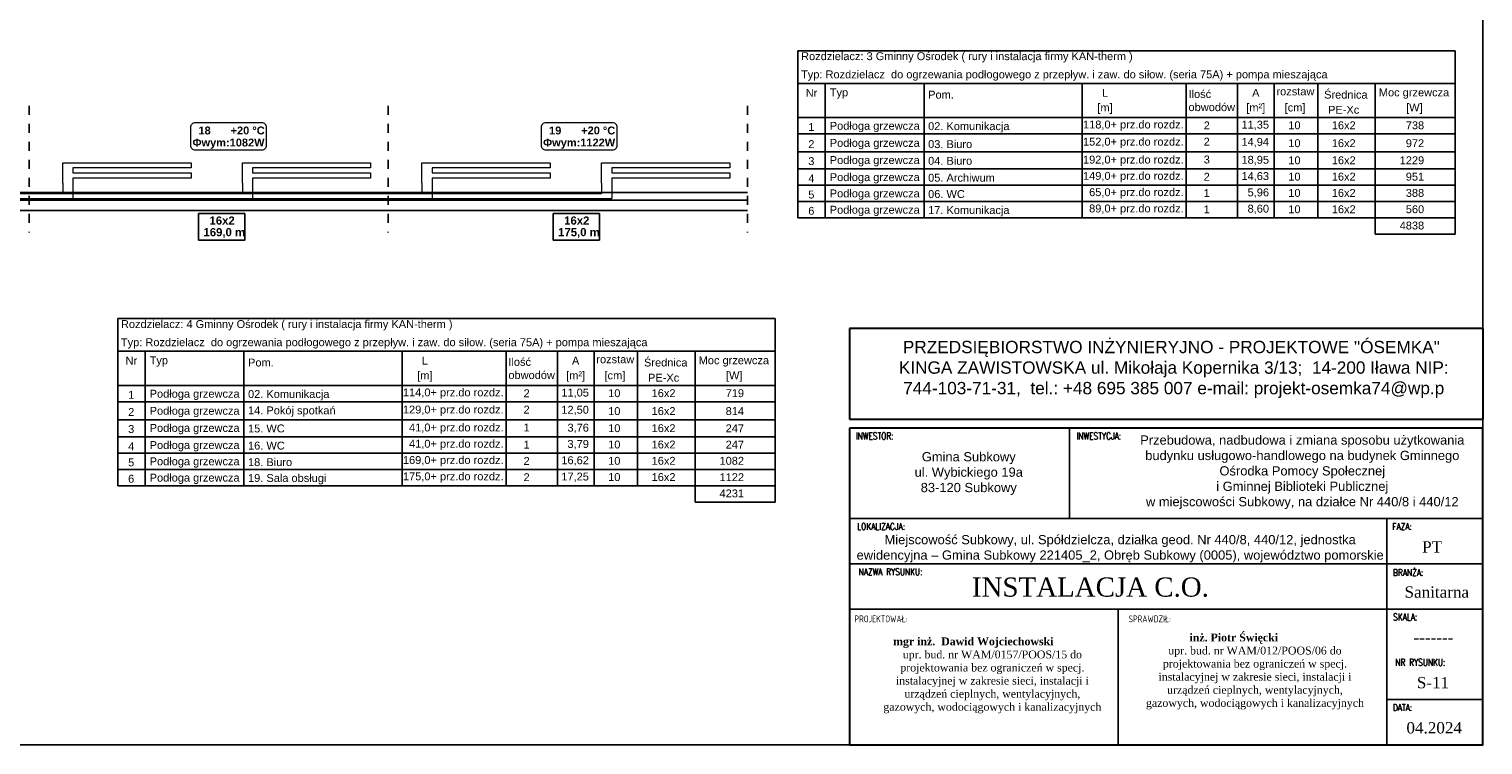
# Model space of a CAD drawing. Extents: x 280060 to 689961, y 120405 to 160329.
# Tile 79 of 85: x 676356 to 679189, y 149132 to 150527. Entities that reach past the tile are written whole.
import ezdxf
from ezdxf.lldxf.tags import DXFTag

# ---------------------------------------------------------------- set-up
doc = ezdxf.new("R2010")
doc.units = 0
doc.header["$MEASUREMENT"] = 0
doc.linetypes.add('3', pattern=[1, 0.5, -0.5])
for name, color, linetype, lineweight in [('KAM-pro Biała Zarys', 7, 'CONTINUOUS', 9), ('KAM-pro Opis Sanitarny', 7, 'CONTINUOUS', 18), ('KAM-pro opis Temperatury', 102, 'CONTINUOUS', 18)]:
    doc.layers.add(name, color=color, linetype=linetype, lineweight=lineweight)
doc.layers.add('KAM-pro Podłogówka Powrót', color=7, linetype='DASH', lineweight=9, true_color=0x008000)
doc.layers.add('KAM-pro Podłogówka Zasilanie', color=7, linetype='SOLID', lineweight=9, true_color=0xff8000)
doc.styles.add('GRUBA', font='times.ttf')
doc.styles.add('KomProjekt', font='arial.ttf')
doc.styles.add('Tabelka', font='times.ttf', dxfattribs={"width": 0.8})
tags = doc.linetypes.add('DASH', pattern=[15, 10, -5]).pattern_tags.tags
tags[6:7] = [DXFTag(74, 4), DXFTag(75, 0), DXFTag(340, '0'), DXFTag(46, 0.0), DXFTag(50, 0.0), DXFTag(44, 0.0), DXFTag(45, 0.0)]
tags[4:5] = [DXFTag(74, 4), DXFTag(75, 0), DXFTag(340, '0'), DXFTag(46, 0.0), DXFTag(50, 0.0), DXFTag(44, 0.0), DXFTag(45, 0.0)]
tags = doc.linetypes.add('SOLID', pattern=[10, 10, 0]).pattern_tags.tags
tags[6:7] = [DXFTag(74, 4), DXFTag(75, 0), DXFTag(340, '0'), DXFTag(46, 0.0), DXFTag(50, 0.0), DXFTag(44, 0.0), DXFTag(45, 0.0)]
tags[4:5] = [DXFTag(74, 4), DXFTag(75, 0), DXFTag(340, '0'), DXFTag(46, 0.0), DXFTag(50, 0.0), DXFTag(44, 0.0), DXFTag(45, 0.0)]

msp = doc.modelspace()

# ---------------------------------------------------------------- linework, layer by layer
at = {"layer": 'KAM-pro Biała Zarys', "linetype": '3', "lineweight": 25, "ltscale": 35}
for p, q in [((676355.6, 150377.1), (676355.6, 150130.3)), ((677055.6, 150377.1), (677055.6, 150130.3)), ((677755.6, 150377.1), (677755.6, 150130.3))]:
    msp.add_line(p, q, dxfattribs=at)
at = {"layer": 'KAM-pro Biała Zarys', "lineweight": 25}
for p, q in [((673604.7, 150208.5), (677755.6, 150208.5)), ((673604.7, 150193.5), (677755.6, 150193.5)), ((673604.7, 150173.5), (677755.6, 150173.5)), ((676685.9, 150115.5), (676685.9, 150167.2)), ((676685.9, 150167.2), (676775.9, 150167.2)), ((676775.9, 150167.2), (676775.9, 150115.5)), ((677377, 150115.5), (677377, 150167.2)), ((677377, 150167.2), (677466.9, 150167.2)), ((677466.9, 150167.2), (677466.9, 150115.5)), ((676685.9, 150115.5), (676775.9, 150115.5)), ((677377, 150115.5), (677466.9, 150115.5)), ((678382.8, 149749.6), (678382.8, 149573.2)), ((677954.2, 149573.2), (679188.6, 149573.2)), ((679001.4, 149132.4), (679001.4, 149573.2)), ((677954.2, 149485.1), (679188.6, 149485.1)), ((677954.2, 149396.9), (679001.4, 149396.9)), ((678477.8, 149396.9), (678477.8, 149132.4)), ((679001.4, 149396.9), (679188.6, 149396.9)), ((679001.4, 149220.6), (679188.6, 149220.6))]:
    msp.add_line(p, q, dxfattribs=at)
at = {"layer": 'KAM-pro Biała Zarys', "lineweight": 30}
for p, q in [((679188.6, 149943.6), (677954.2, 149943.6)), ((677954.2, 149943.6), (677954.2, 149767.2)), ((679188.6, 149943.6), (679188.6, 149767.2)), ((677954.2, 149767.2), (679188.6, 149767.2)), ((679188.6, 149749.6), (677954.2, 149749.6)), ((677954.2, 149749.6), (677954.2, 149132.4)), ((679188.6, 149132.4), (679188.6, 149749.6)), ((677954.2, 149132.4), (679188.6, 149132.4))]:
    msp.add_line(p, q, dxfattribs=at)
at = {"layer": 'KAM-pro Biała Zarys', "lineweight": 25}
msp.add_lwpolyline([(672888.6, 152102.4), (679188.6, 152102.4), (679188.6, 149132.4), (672888.6, 149132.4)], close=True, dxfattribs=at)
at = {"layer": 'KAM-pro Opis Sanitarny', "lineweight": 25}
for p, q in [((677853.7, 150484.6), (677853.7, 150159)), ((677853.7, 150484.6), (679134.5, 150484.6)), ((679134.5, 150484.6), (679134.5, 150127.2)), ((677853.7, 150420.9), (679134.5, 150420.9)), ((677853.7, 150254.2), (677853.7, 150420.9)), ((677907, 150420.9), (677907, 150159)), ((678099.7, 150420.9), (678099.7, 150159)), ((678408, 150420.9), (678408, 150159)), ((678610.6, 150420.9), (678610.6, 150159)), ((678710.5, 150420.9), (678710.5, 150159)), ((678781.9, 150420.9), (678781.9, 150159)), ((678866.7, 150420.9), (678866.7, 150159)), ((678978.9, 150420.9), (678978.9, 150127.2)), ((677853.7, 150354.2), (679134.5, 150354.2)), ((677853.7, 150322.5), (679134.5, 150322.5)), ((677853.7, 150287.6), (679134.5, 150287.6)), ((677853.7, 150254.2), (679134.5, 150254.2)), ((677853.7, 150222.5), (679134.5, 150222.5)), ((677853.7, 150190.7), (679134.5, 150190.7)), ((677853.7, 150159), (679134.5, 150159)), ((678978.9, 150127.2), (679134.5, 150127.2)), ((676528.4, 149962.9), (676528.4, 149637.2)), ((676528.4, 149962.9), (677809.2, 149962.9)), ((677809.2, 149962.9), (677809.2, 149605.5)), ((676528.4, 149899.1), (677809.2, 149899.1)), ((676528.4, 149732.4), (676528.4, 149899.1)), ((676581.7, 149899.1), (676581.7, 149637.2)), ((676774.4, 149899.1), (676774.4, 149637.2)), ((677082.7, 149899.1), (677082.7, 149637.2)), ((677285.3, 149899.1), (677285.3, 149637.2)), ((677385.2, 149899.1), (677385.2, 149637.2)), ((677456.6, 149899.1), (677456.6, 149637.2)), ((677541.4, 149899.1), (677541.4, 149637.2)), ((677653.6, 149899.1), (677653.6, 149605.5)), ((676528.4, 149832.4), (677809.2, 149832.4)), ((676528.4, 149800.7), (677809.2, 149800.7)), ((676528.4, 149765.8), (677809.2, 149765.8)), ((676528.4, 149732.4), (677809.2, 149732.4)), ((676528.4, 149700.7), (677809.2, 149700.7)), ((676528.4, 149668.9), (677809.2, 149668.9)), ((676528.4, 149637.2), (677809.2, 149637.2)), ((677653.6, 149605.5), (677809.2, 149605.5))]:
    msp.add_line(p, q, dxfattribs=at)
at = {"layer": 'KAM-pro opis Temperatury', "color": 3}
for points in [[(676679.2, 150291.2), (676809.5, 150291.2, 0.414214), (676818.3, 150300.1), (676818.3, 150335.4, 0.414214), (676809.5, 150344.2), (676679.2, 150344.2, 0.414214), (676670.3, 150335.4), (676670.3, 150300.1, 0.414214), (676679.2, 150291.2)], [(677362.3, 150291.2), (677492.7, 150291.2, 0.414214), (677501.5, 150300.1), (677501.5, 150335.4, 0.414214), (677492.7, 150344.2), (677362.3, 150344.2, 0.414214), (677353.5, 150335.4), (677353.5, 150300.1, 0.414214), (677362.3, 150291.2)]]:
    msp.add_lwpolyline(points, format="xyb", dxfattribs=at)
at = {"layer": 'KAM-pro Podłogówka Powrót', "color": 4}
for p, q in [((676441.2, 150256.5), (676441.2, 150246.5)), ((676441.2, 150246.5), (676671.2, 150246.5)), ((676671.2, 150236.5), (676441.2, 150236.5)), ((676441.2, 150236.5), (676441.2, 150226.5)), ((676671.2, 150246.5), (676671.2, 150236.5)), ((676791.2, 150256.5), (676791.2, 150246.5)), ((676791.2, 150246.5), (677021.2, 150246.5)), ((677021.2, 150236.5), (676791.2, 150236.5)), ((676791.2, 150236.5), (676791.2, 150226.5)), ((677021.2, 150246.5), (677021.2, 150236.5)), ((677141.2, 150256.5), (677141.2, 150246.5)), ((677141.2, 150246.5), (677371.2, 150246.5)), ((677371.2, 150236.5), (677141.2, 150236.5)), ((677141.2, 150236.5), (677141.2, 150226.5)), ((677371.2, 150246.5), (677371.2, 150236.5)), ((677491.2, 150256.5), (677491.2, 150246.5)), ((677491.2, 150246.5), (677721.2, 150246.5)), ((677721.2, 150236.5), (677491.2, 150236.5)), ((677491.2, 150236.5), (677491.2, 150226.5)), ((677721.2, 150246.5), (677721.2, 150236.5)), ((673821.2, 150196.5), (677491.2, 150196.5))]:
    msp.add_line(p, q, dxfattribs=at)
for points in [[(676441.2, 150226.5), (676441.2, 150226.3), (676441.2, 150225.4), (676441.2, 150223.6), (676441.2, 150220.8), (676441.2, 150217.4), (676441.2, 150213.5), (676441.2, 150209.5), (676441.2, 150205.7), (676441.2, 150202.2), (676441.2, 150199.5), (676441.2, 150197.6), (676441.2, 150196.8), (676441.2, 150196.5)], [(676791.2, 150226.5), (676791.2, 150226.3), (676791.2, 150225.4), (676791.2, 150223.6), (676791.2, 150220.8), (676791.2, 150217.4), (676791.2, 150213.5), (676791.2, 150209.5), (676791.2, 150205.7), (676791.2, 150202.2), (676791.2, 150199.5), (676791.2, 150197.6), (676791.2, 150196.8), (676791.2, 150196.5)], [(677141.2, 150226.5), (677141.2, 150226.3), (677141.2, 150225.4), (677141.2, 150223.6), (677141.2, 150220.8), (677141.2, 150217.4), (677141.2, 150213.5), (677141.2, 150209.5), (677141.2, 150205.7), (677141.2, 150202.2), (677141.2, 150199.5), (677141.2, 150197.6), (677141.2, 150196.8), (677141.2, 150196.5)], [(677491.2, 150226.5), (677491.2, 150226.3), (677491.2, 150225.4), (677491.2, 150223.6), (677491.2, 150220.8), (677491.2, 150217.4), (677491.2, 150213.5), (677491.2, 150209.5), (677491.2, 150205.7), (677491.2, 150202.2), (677491.2, 150199.5), (677491.2, 150197.6), (677491.2, 150196.8), (677491.2, 150196.5)]]:
    msp.add_open_spline(points, degree=3, knots=[0, 0, 0, 0, 0.698723, 2.614576, 5.477085, 9.015778, 12.96018, 17.03982, 20.984222, 24.522915, 27.385424, 29.301277, 30, 30, 30, 30], dxfattribs=at)
at = {"layer": 'KAM-pro Podłogówka Zasilanie', "color": 1}
for p, q in [((676421.2, 150226.5), (676421.2, 150266.5)), ((676421.2, 150266.5), (676671.2, 150266.5)), ((676671.2, 150266.5), (676671.2, 150256.5)), ((676771.2, 150226.5), (676771.2, 150266.5)), ((676771.2, 150266.5), (677021.2, 150266.5)), ((677021.2, 150266.5), (677021.2, 150256.5)), ((677121.2, 150226.5), (677121.2, 150266.5)), ((677121.2, 150266.5), (677371.2, 150266.5)), ((677371.2, 150266.5), (677371.2, 150256.5)), ((677471.2, 150226.5), (677471.2, 150266.5)), ((677471.2, 150266.5), (677721.2, 150266.5)), ((677721.2, 150266.5), (677721.2, 150256.5)), ((676671.2, 150256.5), (676441.2, 150256.5)), ((677021.2, 150256.5), (676791.2, 150256.5)), ((677371.2, 150256.5), (677141.2, 150256.5)), ((677721.2, 150256.5), (677491.2, 150256.5)), ((673811.2, 150206.5), (677471.2, 150206.5))]:
    msp.add_line(p, q, dxfattribs=at)
for points in [[(676421.2, 150226.5), (676421.2, 150226.4), (676421.2, 150225.8), (676421.2, 150224.6), (676421.2, 150222.7), (676421.2, 150220.4), (676421.2, 150217.9), (676421.2, 150215.2), (676421.2, 150212.6), (676421.2, 150210.3), (676421.2, 150208.5), (676421.2, 150207.3), (676421.2, 150206.7), (676421.2, 150206.5)], [(676771.2, 150226.5), (676771.2, 150226.4), (676771.2, 150225.8), (676771.2, 150224.6), (676771.2, 150222.7), (676771.2, 150220.4), (676771.2, 150217.9), (676771.2, 150215.2), (676771.2, 150212.6), (676771.2, 150210.3), (676771.2, 150208.5), (676771.2, 150207.3), (676771.2, 150206.7), (676771.2, 150206.5)], [(677121.2, 150226.5), (677121.2, 150226.4), (677121.2, 150225.8), (677121.2, 150224.6), (677121.2, 150222.7), (677121.2, 150220.4), (677121.2, 150217.9), (677121.2, 150215.2), (677121.2, 150212.6), (677121.2, 150210.3), (677121.2, 150208.5), (677121.2, 150207.3), (677121.2, 150206.7), (677121.2, 150206.5)], [(677471.2, 150226.5), (677471.2, 150226.4), (677471.2, 150225.8), (677471.2, 150224.6), (677471.2, 150222.7), (677471.2, 150220.4), (677471.2, 150217.9), (677471.2, 150215.2), (677471.2, 150212.6), (677471.2, 150210.3), (677471.2, 150208.5), (677471.2, 150207.3), (677471.2, 150206.7), (677471.2, 150206.5)]]:
    msp.add_open_spline(points, degree=3, knots=[0, 0, 0, 0, 0.465815, 1.74305, 3.65139, 6.010518, 8.64012, 11.35988, 13.989482, 16.34861, 18.25695, 19.534185, 20, 20, 20, 20], dxfattribs=at)

# ---------------------------------------------------------------- texts
at = {"layer": 'KAM-pro Biała Zarys', "lineweight": 20, "style": 'GRUBA'}
msp.add_text('INSTALACJA C.O.', height=37.305, dxfattribs=at).set_placement((678192.9, 149421.2))
at = {"layer": 'KAM-pro Biała Zarys', "lineweight": 25, "char_height": 15.84, "attachment_point": 2}
for s, insert in [('\\fArial|b1|i0;16x2', (676731.8, 150161.7)), ('\\fArial|b1|i0;16x2', (677422.9, 150161.7)), ('{\\fArial|b1|i0|c238|p34;169,0 m}', (676736, 150139.1)), ('{\\fArial|b1|i0|c238|p34;175,0 m}', (677427.1, 150139.1))]:
    msp.add_mtext(s, dxfattribs=dict(at, insert=insert))
at = {"layer": 'KAM-pro Biała Zarys', "lineweight": 25, "attachment_point": 5}
for s, insert, char_height, width, style in [('PRZEDSIĘBIORSTWO INŻYNIERYJNO - PROJEKTOWE "ÓSEMKA"  KINGA ZAWISTOWSKA ul. Mikołaja Kopernika 3/13;  14-200 Iława NIP: 744-103-71-31,  tel.: +48 695 385 007 e-mail: projekt-osemka74@wp.p', (678586.1, 149863.8), 24, 1112.605, 'KomProjekt'), ('\\pt198.39;{\\Fromans|c238;INWESTOR:}', (678003.4, 149734.2), 13.226, 80.865, 'Tabelka'), ('\\pt198.39;{\\Fromans|c238;INWESTYCJA:}', (678440.2, 149734.2), 13.226, 97.183, 'Tabelka'), ('\\A1;Przebudowa, nadbudowa i zmiana sposobu użytkowania budynku usługowo-handlowego na budynek Gminnego Ośrodka Pomocy Społecznej ^Ji Gminnej Biblioteki Publicznej \\Pw miejscowości Subkowy, na działce Nr 440/8 i 440/12', (678836.6, 149663.5), 18, 693.049, 'KomProjekt'), ('Gmina Subkowy\\Pul. Wybickiego 19a\\P83-120 Subkowy', (678186.7, 149661), 18, 357.226, 'KomProjekt'), ('\\pt198.39;{\\Fromans|c238;LOKALIZACJA:}', (678015.9, 149557.8), 13.226, 105.801, 'Tabelka'), ('Miejscowość Subkowy, ul. Spółdzielcza, działka geod. Nr 440/8, 440/12, jednostka ewidencyjna – Gmina Subkowy 221405_2, Obręb Subkowy (0005), województwo pomorskie', (678481.7, 149514.5), 18, 1052.831, 'KomProjekt'), ('\\pt198.39;{\\Fromans|c238;FAZA:}', (679031, 149557.8), 13.226, 41.576, 'Tabelka'), ('\\pt330.64;{\\W1;PT}', (679089.6, 149518.1), 22.043, 76.108, 'Tabelka'), ('\\pt198.39;{\\Fromans|c238;NAZWA RYSUNKU:}', (678034.3, 149469.6), 13.226, 142.635, 'Tabelka'), ('\\pt112.5;{\\Fromans|c238;BRANŻA:}', (679042.9, 149468.1), 13.226, 65.349, 'Tabelka'), ('\\pt330.64;{\\W1;Sanitarna}', (679098.7, 149430), 22.043, 105.552, 'Tabelka'), ('\\pt198.39;{\\Fromans|c238;PROJEKTOWAŁ:}', (678015.7, 149377.9), 13.226, 105.326, 'Tabelka'), ('\\pt198.39;{\\Fromans|c238;SPRAWDZIŁ:}', (678539.3, 149377.9), 13.226, 105.326, 'Tabelka'), ('\\pt198.39;{\\Fromans|c238;SKALA:}', (679037.2, 149381.5), 13.226, 53.958, 'Tabelka'), ('\\pi-74.314;{\\fTimes New Roman|b1|i0|c238|p18;mgr inż.  Dawid Wojciechowski\\fTimes New Roman|b0|i0|c238|p18;\\P\\pi0;upr. bud. nr WAM/0157/POOS/15 do \\Pprojektowania bez ograniczeń w specj. \\Pinstalacyjnej w zakresie sieci, instalacji i \\Purządzeń cieplnych, wentylacyjnych, \\Pgazowych, wodociągowych i kanalizacyjnych}', (678232.7, 149267.8), 15.3, 421.876, 'KomProjekt'), ('\\pi-82.57;{\\fTimes New Roman|b1|i0|c238|p18;inż. Piotr Święcki\\fTimes New Roman|b0|i0|c238|p18;\\P\\pi0;upr. bud. nr WAM/012/POOS/06 do \\Pprojektowania bez ograniczeń w specj. \\Pinstalacyjnej w zakresie sieci, instalacji i \\Purządzeń cieplnych, wentylacyjnych, \\Pgazowych, wodociągowych i kanalizacyjnych}', (678744.4, 149275.4), 15.3, 421.876, 'KomProjekt'), ('\\pt330.64;{\\W1;-------}', (679092.1, 149341.8), 22.043, 89.072, 'Tabelka'), ('\\pt198.39;{\\Fromans|c238;NR RYSUNKU:}', (679066.7, 149293.3), 13.226, 112.882, 'Tabelka'), ('\\pt330.64;{\\W1;S-11}', (679091.3, 149253.6), 22.043, 89.072, 'Tabelka'), ('\\pt198.39;{\\Fromans|c238;DATA:}', (679031.9, 149205.1), 13.226, 43.36, 'Tabelka'), ('\\pt330.64;{\\W1;04.2024}', (679093.7, 149165.5), 22.043, 137.586, 'Tabelka')]:
    msp.add_mtext(s, dxfattribs=dict(at, insert=insert, char_height=char_height, width=width, style=style))
at = {"layer": 'KAM-pro Opis Sanitarny', "lineweight": 25, "char_height": 15.358}
for s, insert, attachment_point in [('{\\fArial|b0|i0|c238|p34;Rozdzielacz: 3 Gminny Ośrodek ( rury i instalacja firmy KAN-therm )}', (677860, 150461.6), 7), ('{\\fArial|b0|i0|c238|p34;Typ: Rozdzielacz  do ogrzewania podłogowego z przepływ. i zaw. do siłow. (seria 75A) + pompa mieszająca}', (677859.9, 150426.2), 7), ('\\fArial|b0|i0;Nr', (677880.3, 150394.9), 8), ('\\fArial|b0|i0;Typ', (677915.9, 150391.1), 7), ('{\\fArial|b0|i0|c238|p34;Pom.}', (678107.6, 150391.1), 7), ('\\fArial|b0|i0;L', (678452.2, 150394.9), 8), ('{\\fArial|b0|i0|c238|p34;Ilość \\Pobwodów}', (678614.9, 150366.7), 7), ('\\fArial|b0|i0;A', (678746, 150394.9), 8), ('{\\fArial|b0|i0|c238|p34;rozstaw}', (678786.3, 150397.4), 7), ('{\\fArial|b0|i0|c238|p34;Średnica}', (678921.5, 150391.1), 8), ('{\\fArial|b0|i0|c238|p34;Moc grzewcza}', (679054.3, 150391.1), 8), ('\\fArial|b0|i0;[m]', (678452.2, 150361.6), 8), ('\\fArial|b0|i0;[m²]', (678746, 150361.6), 8), ('{\\fArial|b0|i0|c238|p34;[cm]}', (678822.5, 150361.6), 8), ('{\\fArial|b0|i0|c238|p34;PE-Xc}', (678917.3, 150361.6), 8), ('{\\fArial|b0|i0|c238|p34;[W]}', (679055, 150361.6), 8), ('\\fArial|b0|i0;Podłoga grzewcza', (677915.9, 150326), 7), ('{\\fArial|b0|i0|c238|p34;118,0+ prz.do rozdz.}', (678605.5, 150328.5), 9), ('{\\fArial|b0|i0|c238|p34;2}', (678656.4, 150331.4), 9), ('{\\fArial|b0|i0|c238|p34;11,35}', (678771.8, 150329.9), 9), ('{\\fArial|b0|i0|c238|p34;10}', (678833.2, 150331.4), 9), ('{\\fArial|b0|i0|c238|p34;16x2}', (678940.6, 150331.4), 9), ('{\\fArial|b0|i0|c238|p34;738}', (679074.1, 150331.4), 9), ('\\fArial|b0|i0;1', (677885.9, 150328.3), 9), ('{\\fArial|b0|i0|c238|p34;02. Komunikacja}', (678107.5, 150325.3), 7), ('\\fArial|b0|i0;2', (677885.9, 150294.9), 9), ('\\fArial|b0|i0;Podłoga grzewcza', (677915.9, 150292.7), 7), ('{\\fArial|b0|i0|c238|p34;03. Biuro}', (678107.5, 150294.7), 7), ('{\\fArial|b0|i0|c238|p34;152,0+ prz.do rozdz.}', (678605.5, 150295.1), 9), ('{\\fArial|b0|i0|c238|p34;2}', (678656.4, 150299.7), 9), ('{\\fArial|b0|i0|c238|p34;14,94}', (678771.8, 150296.5), 9), ('{\\fArial|b0|i0|c238|p34;10}', (678833.2, 150296.5), 9), ('{\\fArial|b0|i0|c238|p34;16x2}', (678940.6, 150296.6), 9), ('{\\fArial|b0|i0|c238|p34;972}', (679074.1, 150296.5), 9), ('\\fArial|b0|i0;3', (677885.9, 150261.6), 9), ('\\fArial|b0|i0;Podłoga grzewcza', (677915.9, 150259.3), 7), ('{\\fArial|b0|i0|c238|p34;04. Biuro}', (678107.5, 150262.2), 7), ('{\\fArial|b0|i0|c238|p34;192,0+ prz.do rozdz.}', (678605.5, 150260.2), 9), ('{\\fArial|b0|i0|c238|p34;3}', (678656.4, 150264.8), 9), ('{\\fArial|b0|i0|c238|p34;18,95}', (678771.8, 150261.6), 9), ('{\\fArial|b0|i0|c238|p34;10}', (678833.2, 150263.2), 9), ('{\\fArial|b0|i0|c238|p34;16x2}', (678940.6, 150263.2), 9), ('{\\fArial|b0|i0|c238|p34;1229}', (679074.1, 150263.2), 9), ('{\\fArial|b0|i0|c238|p34;4}', (677885.9, 150228.3), 9), ('\\fArial|b0|i0;Podłoga grzewcza', (677915.9, 150226), 7), ('{\\fArial|b0|i0|c238|p34;05. Archiwum}', (678107.5, 150229.3), 7), ('{\\fArial|b0|i0|c238|p34;149,0+ prz.do rozdz.}', (678605.5, 150228.5), 9), ('{\\fArial|b0|i0|c238|p34;2}', (678656.4, 150231.4), 9), ('{\\fArial|b0|i0|c238|p34;14,63}', (678771.8, 150229.9), 9), ('{\\fArial|b0|i0|c238|p34;10}', (678833.2, 150231.4), 9), ('{\\fArial|b0|i0|c238|p34;16x2}', (678940.6, 150231.4), 9), ('{\\fArial|b0|i0|c238|p34;951}', (679074.1, 150231.4), 9), ('{\\fArial|b0|i0|c238|p34;5}', (677885.9, 150196.5), 9), ('\\fArial|b0|i0;Podłoga grzewcza', (677915.9, 150194.3), 7), ('{\\fArial|b0|i0|c238|p34;06. WC}', (678107.5, 150197.5), 7), ('{\\fArial|b0|i0|c238|p34;65,0+ prz.do rozdz.}', (678605.5, 150196.7), 9), ('{\\fArial|b0|i0|c238|p34;1}', (678656.4, 150199.7), 9), ('{\\fArial|b0|i0|c238|p34;5,96}', (678771.8, 150198.1), 9), ('{\\fArial|b0|i0|c238|p34;10}', (678833.2, 150199.7), 9), ('{\\fArial|b0|i0|c238|p34;16x2}', (678940.6, 150199.7), 9), ('{\\fArial|b0|i0|c238|p34;388}', (679074.1, 150199.7), 9), ('{\\fArial|b0|i0|c238|p34;6}', (677885.9, 150164.8), 9), ('\\fArial|b0|i0;Podłoga grzewcza', (677915.9, 150162.5), 7), ('{\\fArial|b0|i0|c238|p34;17. Komunikacja}', (678107.5, 150161.8), 7), ('{\\fArial|b0|i0|c238|p34;89,0+ prz.do rozdz.}', (678605.5, 150165), 9), ('{\\fArial|b0|i0|c238|p34;1}', (678656.4, 150167.9), 9), ('{\\fArial|b0|i0|c238|p34;8,60}', (678771.8, 150166.4), 9), ('{\\fArial|b0|i0|c238|p34;10}', (678833.2, 150167.9), 9), ('{\\fArial|b0|i0|c238|p34;16x2}', (678940.6, 150167.9), 9), ('{\\fArial|b0|i0|c238|p34;560}', (679074.1, 150167.9), 9), ('{\\fArial|b0|i0|c238|p34;4838}', (679074.1, 150136.2), 9), ('{\\fArial|b0|i0|c238|p34;Rozdzielacz: 4 Gminny Ośrodek ( rury i instalacja firmy KAN-therm )}', (676534.7, 149939.8), 7), ('{\\fArial|b0|i0|c238|p34;Typ: Rozdzielacz  do ogrzewania podłogowego z przepływ. i zaw. do siłow. (seria 75A) + pompa mieszająca}', (676534.6, 149904.4), 7), ('\\fArial|b0|i0;Nr', (676555, 149873.1), 8), ('\\fArial|b0|i0;Typ', (676590.6, 149869.3), 7), ('{\\fArial|b0|i0|c238|p34;Pom.}', (676782.3, 149869.3), 7), ('\\fArial|b0|i0;L', (677126.9, 149873.1), 8), ('{\\fArial|b0|i0|c238|p34;Ilość \\Pobwodów}', (677289.6, 149844.9), 7), ('\\fArial|b0|i0;A', (677420.7, 149873.1), 8), ('{\\fArial|b0|i0|c238|p34;rozstaw}', (677461, 149875.6), 7), ('{\\fArial|b0|i0|c238|p34;Średnica}', (677596.2, 149869.3), 8), ('{\\fArial|b0|i0|c238|p34;Moc grzewcza}', (677729, 149869.3), 8), ('\\fArial|b0|i0;[m]', (677126.9, 149839.8), 8), ('\\fArial|b0|i0;[m²]', (677420.7, 149839.8), 8), ('{\\fArial|b0|i0|c238|p34;[cm]}', (677497.2, 149839.8), 8), ('{\\fArial|b0|i0|c238|p34;PE-Xc}', (677592.1, 149839.8), 8), ('{\\fArial|b0|i0|c238|p34;[W]}', (677729.7, 149839.8), 8), ('\\fArial|b0|i0;1', (676560.6, 149806.5), 9), ('\\fArial|b0|i0;Podłoga grzewcza', (676590.6, 149804.2), 7), ('{\\fArial|b0|i0|c238|p34;02. Komunikacja}', (676782.3, 149803.5), 7), ('{\\fArial|b0|i0|c238|p34;114,0+ prz.do rozdz.}', (677280.3, 149806.7), 9), ('{\\fArial|b0|i0|c238|p34;2}', (677331.1, 149809.6), 9), ('{\\fArial|b0|i0|c238|p34;11,05}', (677446.5, 149808.1), 9), ('{\\fArial|b0|i0|c238|p34;10}', (677507.9, 149809.6), 9), ('{\\fArial|b0|i0|c238|p34;16x2}', (677615.3, 149809.6), 9), ('{\\fArial|b0|i0|c238|p34;719}', (677748.8, 149809.6), 9), ('\\fArial|b0|i0;2', (676560.6, 149773.2), 9), ('\\fArial|b0|i0;Podłoga grzewcza', (676590.6, 149770.9), 7), ('{\\fArial|b0|i0|c238|p34;14. Pokój spotkań}', (676782.3, 149771.7), 7), ('{\\fArial|b0|i0|c238|p34;129,0+ prz.do rozdz.}', (677280.3, 149773.3), 9), ('{\\fArial|b0|i0|c238|p34;2}', (677331.1, 149777.9), 9), ('{\\fArial|b0|i0|c238|p34;12,50}', (677446.5, 149774.7), 9), ('{\\fArial|b0|i0|c238|p34;10}', (677507.9, 149774.7), 9), ('{\\fArial|b0|i0|c238|p34;16x2}', (677615.3, 149774.8), 9), ('{\\fArial|b0|i0|c238|p34;814}', (677748.8, 149774.7), 9), ('\\fArial|b0|i0;3', (676560.6, 149739.8), 9), ('\\fArial|b0|i0;Podłoga grzewcza', (676590.6, 149737.5), 7), ('{\\fArial|b0|i0|c238|p34;15. WC}', (676782.3, 149740.9), 7), ('{\\fArial|b0|i0|c238|p34;41,0+ prz.do rozdz.}', (677280.3, 149738.4), 9), ('{\\fArial|b0|i0|c238|p34;1}', (677331.1, 149743), 9), ('{\\fArial|b0|i0|c238|p34;3,76}', (677446.5, 149739.8), 9), ('{\\fArial|b0|i0|c238|p34;10}', (677507.9, 149741.4), 9), ('{\\fArial|b0|i0|c238|p34;16x2}', (677615.3, 149741.4), 9), ('{\\fArial|b0|i0|c238|p34;247}', (677748.8, 149741.4), 9), ('{\\fArial|b0|i0|c238|p34;4}', (676560.6, 149706.5), 9), ('\\fArial|b0|i0;Podłoga grzewcza', (676590.6, 149704.2), 7), ('{\\fArial|b0|i0|c238|p34;16. WC}', (676782.3, 149707.5), 7), ('{\\fArial|b0|i0|c238|p34;41,0+ prz.do rozdz.}', (677280.3, 149706.7), 9), ('{\\fArial|b0|i0|c238|p34;1}', (677331.1, 149709.6), 9), ('{\\fArial|b0|i0|c238|p34;3,79}', (677446.5, 149708.1), 9), ('{\\fArial|b0|i0|c238|p34;10}', (677507.9, 149709.6), 9), ('{\\fArial|b0|i0|c238|p34;16x2}', (677615.3, 149709.6), 9), ('{\\fArial|b0|i0|c238|p34;247}', (677748.8, 149709.6), 9), ('{\\fArial|b0|i0|c238|p34;2}', (677331.1, 149677.9), 9), ('{\\fArial|b0|i0|c238|p34;10}', (677507.9, 149677.9), 9), ('{\\fArial|b0|i0|c238|p34;16x2}', (677615.3, 149677.9), 9), ('{\\fArial|b0|i0|c238|p34;1082}', (677748.8, 149677.9), 9), ('{\\fArial|b0|i0|c238|p34;5}', (676560.6, 149674.7), 9), ('\\fArial|b0|i0;Podłoga grzewcza', (676590.6, 149672.5), 7), ('{\\fArial|b0|i0|c238|p34;18. Biuro}', (676782.3, 149675.3), 7), ('{\\fArial|b0|i0|c238|p34;169,0+ prz.do rozdz.}', (677280.3, 149675), 9), ('{\\fArial|b0|i0|c238|p34;16,62}', (677446.5, 149676.3), 9), ('{\\fArial|b0|i0|c238|p34;6}', (676560.6, 149643), 9), ('\\fArial|b0|i0;Podłoga grzewcza', (676590.6, 149640.7), 7), ('{\\fArial|b0|i0|c238|p34;19. Sala obsługi}', (676782.3, 149640), 7), ('{\\fArial|b0|i0|c238|p34;175,0+ prz.do rozdz.}', (677280.3, 149643.2), 9), ('{\\fArial|b0|i0|c238|p34;2}', (677331.1, 149646.2), 9), ('{\\fArial|b0|i0|c238|p34;17,25}', (677446.5, 149644.6), 9), ('{\\fArial|b0|i0|c238|p34;10}', (677507.9, 149646.2), 9), ('{\\fArial|b0|i0|c238|p34;16x2}', (677615.3, 149646.2), 9), ('{\\fArial|b0|i0|c238|p34;1122}', (677748.8, 149646.2), 9), ('{\\fArial|b0|i0|c238|p34;4231}', (677748.8, 149614.4), 9)]:
    msp.add_mtext(s, dxfattribs=dict(at, insert=insert, attachment_point=attachment_point))
at = {"layer": 'KAM-pro opis Temperatury', "color": 3, "char_height": 15.352, "attachment_point": 7}
for s, insert in [('{\\fArial|b1|i0|c238|p34;18}', (676685.7, 150321.3)), ('{\\fArial|b1|i0|c238|p34;+20 °C}', (676748.3, 150321.3)), ('{\\fArial|b1|i0|c238|p34;19}', (677368.9, 150321.3)), ('{\\fArial|b1|i0|c238|p34;+20 °C}', (677431.5, 150321.3)), ('{\\fArial|b1|i0|c0|p34;Φ\\fArial|b1|i0|c238|p34;wym:1082W}', (676674.1, 150293.4)), ('{\\fArial|b1|i0|c0|p34;Φ\\fArial|b1|i0|c238|p34;wym:1122W}', (677357.3, 150293.4))]:
    msp.add_mtext(s, dxfattribs=dict(at, insert=insert))

doc.saveas('drawing.dxf')
